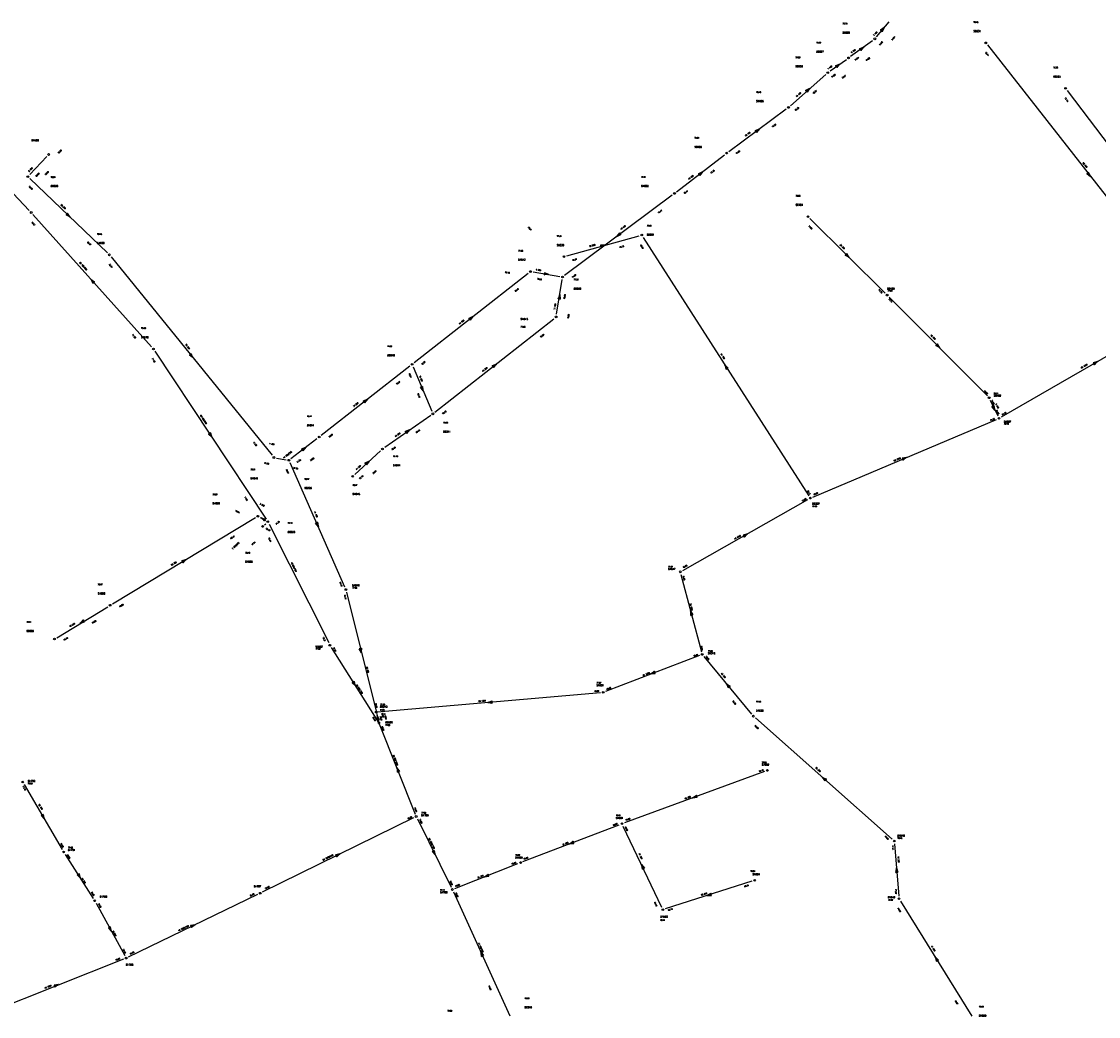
# Model space of a CAD drawing. Header units: metres. Extents: x 183111 to 185656, y 327391 to 329490.
# Tile 3 of 23: x 183644 to 183959, y 327565 to 327856. Entities that reach past the tile are written whole.
import ezdxf

# ---------------------------------------------------------------- set-up
doc = ezdxf.new("R2010")
doc.units = ezdxf.units.M
doc.header["$LTSCALE"] = 0.2
for name, color, linetype in [('B_RIO_L_PUTDEKSEL', 252, 'Continuous'), ('I90_PUTNUMMER', 252, 'Continuous'), ('I90_STRENG', 252, 'Continuous'), ('I90_TEKST', 252, 'Continuous')]:
    doc.layers.add(name, color=color, linetype=linetype)
doc.styles.get("Standard").update_dxf_attribs({"font": 'romans.shx'})

msp = doc.modelspace()

# ---------------------------------------------------------------- linework, layer by layer
at = {"layer": 'B_RIO_L_PUTDEKSEL', "lineweight": -3}
for centre in [(183893.6, 327851.2), (183926.1, 327850), (183885.9, 327845.6), (183879.8, 327841.3), (183949.5, 327836.7), (183868.3, 327831.1), (183850.2, 327817.7), (183651.5, 327817.3), (183645.4, 327810.8), (183834.9, 327805.9), (183646.4, 327800.3), (183874, 327799.1), (183825.3, 327793.7), (183669.3, 327787.9), (183802.5, 327787.4), (183792.7, 327783), (183802.1, 327781.4), (183897.2, 327776.1), (183800.2, 327769.7), (183682.2, 327760.3), (183758, 327755.8), (183927.1, 327746), (183764.1, 327741.3), (183930, 327740), (183730.8, 327734.5), (183749.3, 327731), (183717.5, 327728.5), (183721.9, 327727.7), (183740.6, 327723), (183874.7, 327716.6), (183712.8, 327711.3), (183714.2, 327708.3), (183715.7, 327709.7), (183836.6, 327695), (183738.6, 327689.8), (183669.5, 327685.2), (183653.2, 327675.3), (183733.9, 327673.5), (183843, 327670.8), (183814, 327659.7), (183747.5, 327653.9), (183748.3, 327650.7), (183858, 327652.7), (183862.1, 327636.8), (183643.9, 327633.4), (183759.2, 327623.3), (183819.5, 327621.2), (183899.3, 327616.1), (183655.9, 327612.9), (183789.8, 327609.8), (183858.4, 327604.6), (183713.5, 327600.8), (183769.8, 327601.9), (183665, 327598.6), (183900.7, 327599.2), (183831.5, 327596), (183674.2, 327581.8)]:
    msp.add_circle(centre, 0.25, dxfattribs=at)
at = {"layer": 'I90_STRENG', "lineweight": -3, "ltscale": 0.7}
for points in [[(183894.1, 327851.8), (183897.77, 327856.2)], [(183896.32, 327854.5), (183895.23, 327853.71)], [(183895.23, 327853.71), (183896.11, 327854.25)], [(183895.23, 327853.71), (183895.9, 327854)], [(183895.69, 327853.75), (183895.23, 327853.71)], [(183895.23, 327853.71), (183895.73, 327853.29)], [(183895.48, 327853.5), (183896.32, 327854.5)], [(183895.73, 327853.29), (183895.69, 327853.75)], [(183896.32, 327854.5), (183895.73, 327853.29)], [(183896.11, 327854.25), (183895.73, 327853.29)], [(183895.9, 327854), (183895.73, 327853.29)], [(183886.5, 327846.1), (183892.9, 327850.75)], [(183926.6, 327849.4), (183986.56, 327772.91)], [(183890.33, 327848.78), (183889.08, 327848.28)], [(183889.08, 327848.28), (183890.06, 327848.59)], [(183889.08, 327848.28), (183889.8, 327848.4)], [(183889.08, 327848.28), (183889.46, 327847.75)], [(183889.54, 327848.21), (183889.08, 327848.28)], [(183889.27, 327848.02), (183890.33, 327848.78)], [(183890.33, 327848.78), (183889.46, 327847.75)], [(183890.06, 327848.59), (183889.46, 327847.75)], [(183889.8, 327848.4), (183889.46, 327847.75)], [(183889.46, 327847.75), (183889.54, 327848.21)], [(183880.5, 327841.8), (183885.3, 327845.16)], [(183883.33, 327843.77), (183882.08, 327843.29)], [(183882.08, 327843.29), (183883.07, 327843.59)], [(183882.08, 327843.29), (183882.8, 327843.4)], [(183882.08, 327843.29), (183882.45, 327842.76)], [(183882.53, 327843.21), (183882.08, 327843.29)], [(183882.27, 327843.03), (183883.33, 327843.77)], [(183883.33, 327843.77), (183882.45, 327842.76)], [(183883.07, 327843.59), (183882.45, 327842.76)], [(183882.8, 327843.4), (183882.45, 327842.76)], [(183882.45, 327842.76), (183882.53, 327843.21)], [(183868.9, 327831.6), (183879.2, 327840.75)], [(183874.48, 327836.63), (183873.3, 327836.01)], [(183873.3, 327836.01), (183874.24, 327836.41)], [(183873.3, 327836.01), (183874, 327836.2)], [(183873.3, 327836.01), (183873.73, 327835.53)], [(183873.76, 327835.98), (183873.3, 327836.01)], [(183873.51, 327835.77), (183874.48, 327836.63)], [(183874.48, 327836.63), (183873.73, 327835.53)], [(183874.24, 327836.41), (183873.73, 327835.53)], [(183874, 327836.2), (183873.73, 327835.53)], [(183873.73, 327835.53), (183873.76, 327835.98)], [(183950, 327836.1), (183992.09, 327780.53)], [(183850.8, 327818.2), (183867.61, 327830.66)], [(183859.82, 327824.79), (183858.58, 327824.27)], [(183858.58, 327824.27), (183859.56, 327824.59)], [(183858.58, 327824.27), (183859.3, 327824.4)], [(183858.58, 327824.27), (183858.97, 327823.75)], [(183859.04, 327824.21), (183858.58, 327824.27)], [(183858.78, 327824.01), (183859.82, 327824.79)], [(183859.82, 327824.79), (183858.97, 327823.75)], [(183859.56, 327824.59), (183858.97, 327823.75)], [(183859.3, 327824.4), (183858.97, 327823.75)], [(183858.97, 327823.75), (183859.04, 327824.21)], [(183625.5, 327822.4), (183645.81, 327800.88)], [(183646, 327811.4), (183651, 327816.73)], [(183835.5, 327806.4), (183849.53, 327817.21)], [(183843.11, 327812.2), (183841.89, 327811.66)], [(183841.89, 327811.66), (183842.86, 327812)], [(183841.89, 327811.66), (183842.6, 327811.8)], [(183841.89, 327811.66), (183842.28, 327811.15)], [(183842.34, 327811.6), (183841.89, 327811.66)], [(183842.08, 327811.4), (183843.11, 327812.2)], [(183843.11, 327812.2), (183842.28, 327811.15)], [(183842.86, 327812), (183842.28, 327811.15)], [(183842.6, 327811.8), (183842.28, 327811.15)], [(183842.28, 327811.15), (183842.34, 327811.6)], [(183956.25, 327812.01), (183955.74, 327811.61)], [(183956.8, 327810.79), (183955.74, 327811.61)], [(183956.4, 327811.3), (183955.74, 327811.61)], [(183955.74, 327811.61), (183956.2, 327811.55)], [(183956.6, 327811.04), (183955.74, 327811.61)], [(183956, 327811.81), (183956.8, 327810.79)], [(183956.2, 327811.55), (183956.25, 327812.01)], [(183956.8, 327810.79), (183956.25, 327812.01)], [(183956.25, 327812.01), (183956.4, 327811.3)], [(183956.25, 327812.01), (183956.6, 327811.04)], [(183646, 327810.3), (183668.74, 327788.5)], [(183802.7, 327781.9), (183834.23, 327805.44)], [(183646.9, 327799.7), (183681.63, 327760.89)], [(183657.05, 327800.08), (183656.61, 327799.61)], [(183657.77, 327798.95), (183656.61, 327799.61)], [(183657.3, 327799.4), (183656.61, 327799.61)], [(183656.61, 327799.61), (183657.07, 327799.62)], [(183657.53, 327799.17), (183656.61, 327799.61)], [(183656.83, 327799.85), (183657.77, 327798.95)], [(183657.77, 327798.95), (183657.05, 327800.08)], [(183657.05, 327800.08), (183657.3, 327799.4)], [(183657.07, 327799.62), (183657.05, 327800.08)], [(183657.05, 327800.08), (183657.53, 327799.17)], [(183874.6, 327798.5), (183896.67, 327776.63)], [(183803.3, 327787.6), (183824.56, 327793.46)], [(183817.98, 327793.31), (183818.83, 327794.35)], [(183819.02, 327794.09), (183817.98, 327793.31)], [(183817.98, 327793.31), (183819.21, 327793.83)], [(183818.24, 327793.51), (183818.83, 327794.35)], [(183819.21, 327793.83), (183818.24, 327793.51)], [(183818.5, 327793.7), (183818.83, 327794.35)], [(183819.21, 327793.83), (183818.5, 327793.7)], [(183818.83, 327794.35), (183818.76, 327793.89)], [(183818.76, 327793.89), (183819.21, 327793.83)], [(183819.21, 327793.83), (183818.83, 327794.35)], [(183825.7, 327793), (183874.24, 327717.25)], [(183814.53, 327790.77), (183813.19, 327790.74)], [(183813.19, 327790.74), (183813.36, 327790.11)], [(183813.19, 327790.74), (183813.9, 327790.6)], [(183813.59, 327790.51), (183813.19, 327790.74)], [(183813.19, 327790.74), (183814.21, 327790.69)], [(183813.27, 327790.43), (183814.53, 327790.77)], [(183814.53, 327790.77), (183813.36, 327790.11)], [(183814.21, 327790.69), (183813.36, 327790.11)], [(183813.9, 327790.6), (183813.36, 327790.11)], [(183813.36, 327790.11), (183813.59, 327790.51)], [(183669.8, 327787.3), (183717, 327729.14)], [(183885.37, 327788.29), (183884.91, 327787.83)], [(183886.06, 327787.14), (183884.91, 327787.83)], [(183885.6, 327787.6), (183884.91, 327787.83)], [(183884.91, 327787.83), (183885.37, 327787.83)], [(183885.83, 327787.37), (183884.91, 327787.83)], [(183885.14, 327788.06), (183886.06, 327787.14)], [(183886.06, 327787.14), (183885.37, 327788.29)], [(183885.37, 327788.29), (183885.6, 327787.6)], [(183885.37, 327787.83), (183885.37, 327788.29)], [(183885.37, 327788.29), (183885.83, 327787.37)], [(183664.73, 327779.82), (183663.87, 327780.78)], [(183663.87, 327780.78), (183664.49, 327779.6)], [(183663.87, 327780.78), (183664.98, 327780.03)], [(183664.49, 327779.6), (183664.08, 327780.54)], [(183664.08, 327780.54), (183664.98, 327780.03)], [(183664.49, 327779.6), (183664.3, 327780.3)], [(183664.3, 327780.3), (183664.98, 327780.03)], [(183664.52, 327780.06), (183664.49, 327779.6)], [(183664.49, 327779.6), (183664.98, 327780.03)], [(183664.98, 327780.03), (183664.52, 327780.06)], [(183758.6, 327756.3), (183792.04, 327782.5)], [(183793.5, 327782.9), (183801.31, 327781.58)], [(183796.81, 327782.63), (183796.7, 327781.99)], [(183796.7, 327781.99), (183797.08, 327782.25)], [(183797.4, 327782.2), (183796.7, 327781.99)], [(183797.72, 327782.15), (183796.7, 327781.99)], [(183798.04, 327782.09), (183796.7, 327781.99)], [(183796.76, 327782.31), (183798.04, 327782.09)], [(183798.04, 327782.09), (183796.81, 327782.63)], [(183796.81, 327782.63), (183797.4, 327782.2)], [(183797.08, 327782.25), (183796.81, 327782.63)], [(183796.81, 327782.63), (183797.72, 327782.15)], [(183800.3, 327770.5), (183801.93, 327780.64)], [(183801.3, 327776.24), (183800.77, 327775.01)], [(183800.77, 327775.01), (183801.25, 327775.92)], [(183800.77, 327775.01), (183801.2, 327775.6)], [(183801.15, 327775.28), (183800.77, 327775.01)], [(183800.77, 327775.01), (183801.42, 327774.91)], [(183801.1, 327774.96), (183801.3, 327776.24)], [(183801.42, 327774.91), (183801.15, 327775.28)], [(183801.2, 327775.6), (183801.42, 327774.91)], [(183801.25, 327775.92), (183801.42, 327774.91)], [(183801.3, 327776.24), (183801.42, 327774.91)], [(183897.8, 327775.5), (183926.57, 327746.54)], [(183930.7, 327740.4), (183986.49, 327772.56)], [(183764.7, 327741.8), (183799.55, 327769.18)], [(183775.81, 327769.8), (183774.59, 327769.25)], [(183774.59, 327769.25), (183775.55, 327769.6)], [(183774.59, 327769.25), (183775.3, 327769.4)], [(183774.59, 327769.25), (183774.99, 327768.74)], [(183775.04, 327769.2), (183774.59, 327769.25)], [(183774.79, 327769), (183775.81, 327769.8)], [(183775.81, 327769.8), (183774.99, 327768.74)], [(183775.55, 327769.6), (183774.99, 327768.74)], [(183775.3, 327769.4), (183774.99, 327768.74)], [(183774.99, 327768.74), (183775.04, 327769.2)], [(183911.97, 327761.79), (183911.51, 327761.33)], [(183912.66, 327760.64), (183911.51, 327761.33)], [(183912.2, 327761.1), (183911.51, 327761.33)], [(183911.51, 327761.33), (183911.97, 327761.33)], [(183912.43, 327760.87), (183911.51, 327761.33)], [(183911.74, 327761.56), (183912.66, 327760.64)], [(183912.66, 327760.64), (183911.97, 327761.79)], [(183911.97, 327761.79), (183912.2, 327761.1)], [(183911.97, 327761.33), (183911.97, 327761.79)], [(183911.97, 327761.79), (183912.43, 327760.87)], [(183682.6, 327759.7), (183715.22, 327710.4)], [(183693.24, 327758.91), (183692.74, 327758.5)], [(183693.81, 327757.7), (183692.74, 327758.5)], [(183693.4, 327758.2), (183692.74, 327758.5)], [(183692.74, 327758.5), (183693.2, 327758.45)], [(183693.6, 327757.95), (183692.74, 327758.5)], [(183692.99, 327758.7), (183693.81, 327757.7)], [(183693.2, 327758.45), (183693.24, 327758.91)], [(183693.81, 327757.7), (183693.24, 327758.91)], [(183693.24, 327758.91), (183693.4, 327758.2)], [(183693.24, 327758.91), (183693.6, 327757.95)], [(183731.4, 327735), (183757.34, 327755.33)], [(183758.3, 327755.1), (183763.77, 327742.07)], [(183782.71, 327755.9), (183781.49, 327755.35)], [(183781.49, 327755.35), (183782.45, 327755.7)], [(183781.49, 327755.35), (183782.2, 327755.5)], [(183781.49, 327755.35), (183781.89, 327754.84)], [(183781.94, 327755.3), (183781.49, 327755.35)], [(183781.69, 327755.1), (183782.71, 327755.9)], [(183782.71, 327755.9), (183781.89, 327754.84)], [(183782.45, 327755.7), (183781.89, 327754.84)], [(183782.2, 327755.5), (183781.89, 327754.84)], [(183781.89, 327754.84), (183781.94, 327755.3)], [(183850.35, 327754.55), (183849.65, 327755.65)], [(183849.65, 327755.65), (183850.08, 327754.38)], [(183849.65, 327755.65), (183850.62, 327754.73)], [(183850.08, 327754.38), (183849.82, 327755.37)], [(183849.82, 327755.37), (183850.62, 327754.73)], [(183850.08, 327754.38), (183850, 327755.1)], [(183850, 327755.1), (183850.62, 327754.73)], [(183850.17, 327754.83), (183850.08, 327754.38)], [(183850.08, 327754.38), (183850.62, 327754.73)], [(183850.62, 327754.73), (183850.17, 327754.83)], [(183958.86, 327756.62), (183957.57, 327756.26)], [(183957.57, 327756.26), (183958.58, 327756.46)], [(183957.57, 327756.26), (183958.3, 327756.3)], [(183957.57, 327756.26), (183957.9, 327755.69)], [(183958.02, 327756.14), (183957.57, 327756.26)], [(183957.74, 327755.97), (183958.86, 327756.62)], [(183958.86, 327756.62), (183957.9, 327755.69)], [(183958.58, 327756.46), (183957.9, 327755.69)], [(183958.3, 327756.3), (183957.9, 327755.69)], [(183957.9, 327755.69), (183958.02, 327756.14)], [(183761.05, 327749.33), (183760.45, 327749.07)], [(183761.25, 327748), (183760.45, 327749.07)], [(183761, 327748.6), (183760.45, 327749.07)], [(183760.45, 327749.07), (183760.87, 327748.9)], [(183761.12, 327748.3), (183760.45, 327749.07)], [(183760.75, 327749.2), (183761.25, 327748)], [(183760.87, 327748.9), (183761.05, 327749.33)], [(183761.05, 327749.33), (183761, 327748.6)], [(183761.25, 327748), (183761.05, 327749.33)], [(183761.05, 327749.33), (183761.12, 327748.3)], [(183744.91, 327745.6), (183743.69, 327745.05)], [(183743.69, 327745.05), (183744.65, 327745.4)], [(183743.69, 327745.05), (183744.4, 327745.2)], [(183743.89, 327744.8), (183744.91, 327745.6)], [(183744.91, 327745.6), (183744.09, 327744.54)], [(183744.65, 327745.4), (183744.09, 327744.54)], [(183744.4, 327745.2), (183744.09, 327744.54)], [(183927.4, 327745.3), (183929.61, 327740.74)], [(183743.69, 327745.05), (183744.09, 327744.54)], [(183744.14, 327745), (183743.69, 327745.05)], [(183744.09, 327744.54), (183744.14, 327745)], [(183928.51, 327743.73), (183927.92, 327743.44)], [(183928.78, 327742.41), (183927.92, 327743.44)], [(183928.5, 327743), (183927.92, 327743.44)], [(183927.92, 327743.44), (183928.36, 327743.29)], [(183928.64, 327742.71), (183927.92, 327743.44)], [(183928.22, 327743.59), (183928.78, 327742.41)], [(183928.36, 327743.29), (183928.51, 327743.73)], [(183928.51, 327743.73), (183928.5, 327743)], [(183928.78, 327742.41), (183928.51, 327743.73)], [(183928.51, 327743.73), (183928.64, 327742.71)], [(183750, 327731.5), (183763.49, 327740.9)], [(183875.4, 327716.9), (183929.23, 327739.68)], [(183698.91, 327735.72), (183698.37, 327735.36)], [(183698.82, 327735.27), (183698.91, 327735.72)], [(183699.36, 327734.46), (183698.91, 327735.72)], [(183698.91, 327735.72), (183699, 327735)], [(183698.91, 327735.72), (183699.18, 327734.73)], [(183757.23, 327736.57), (183755.98, 327736.09)], [(183755.98, 327736.09), (183756.97, 327736.39)], [(183755.98, 327736.09), (183756.7, 327736.2)], [(183755.98, 327736.09), (183756.35, 327735.56)], [(183756.43, 327736.01), (183755.98, 327736.09)], [(183756.17, 327735.83), (183757.23, 327736.57)], [(183757.23, 327736.57), (183756.35, 327735.56)], [(183756.97, 327736.39), (183756.35, 327735.56)], [(183756.7, 327736.2), (183756.35, 327735.56)], [(183756.35, 327735.56), (183756.43, 327736.01)], [(183699.36, 327734.46), (183698.37, 327735.36)], [(183699, 327735), (183698.37, 327735.36)], [(183698.37, 327735.36), (183698.82, 327735.27)], [(183699.18, 327734.73), (183698.37, 327735.36)], [(183698.64, 327735.54), (183699.36, 327734.46)], [(183722.5, 327728.2), (183730.12, 327734.04)], [(183726.82, 327731.49), (183725.59, 327730.96)], [(183725.59, 327730.96), (183726.56, 327731.3)], [(183725.59, 327730.96), (183726.3, 327731.1)], [(183725.59, 327730.96), (183725.98, 327730.45)], [(183726.04, 327730.9), (183725.59, 327730.96)], [(183725.78, 327730.7), (183726.82, 327731.49)], [(183726.82, 327731.49), (183725.98, 327730.45)], [(183726.56, 327731.3), (183725.98, 327730.45)], [(183726.3, 327731.1), (183725.98, 327730.45)], [(183725.98, 327730.45), (183726.04, 327730.9)], [(183741.2, 327723.5), (183748.72, 327730.42)], [(183718.3, 327728.3), (183721.13, 327727.78)], [(183722.2, 327727), (183738.24, 327690.59)], [(183745.38, 327727.44), (183744.2, 327726.8)], [(183744.2, 327726.8), (183745.14, 327727.22)], [(183744.2, 327726.8), (183744.9, 327727)], [(183744.2, 327726.8), (183744.64, 327726.32)], [(183744.66, 327726.78), (183744.2, 327726.8)], [(183744.42, 327726.56), (183745.38, 327727.44)], [(183745.38, 327727.44), (183744.64, 327726.32)], [(183745.14, 327727.22), (183744.64, 327726.32)], [(183744.9, 327727), (183744.64, 327726.32)], [(183744.64, 327726.32), (183744.66, 327726.78)], [(183902.9, 327728.55), (183901.57, 327728.34)], [(183901.57, 327728.34), (183902.6, 327728.43)], [(183901.57, 327728.34), (183901.83, 327727.75)], [(183901.57, 327728.34), (183902.3, 327728.3)], [(183902, 327728.17), (183901.57, 327728.34)], [(183901.7, 327728.05), (183902.9, 327728.55)], [(183902.9, 327728.55), (183901.83, 327727.75)], [(183902.6, 327728.43), (183901.83, 327727.75)], [(183902.3, 327728.3), (183901.83, 327727.75)], [(183901.83, 327727.75), (183902, 327728.17)], [(183837.3, 327695.4), (183874.01, 327716.21)], [(183670.2, 327685.6), (183712.13, 327710.9)], [(183713.5, 327710.9), (183715.01, 327710.05)], [(183714.87, 327710.18), (183713.73, 327710.82)], [(183713.73, 327710.82), (183714.71, 327709.9)], [(183713.73, 327710.82), (183715.02, 327710.47)], [(183714.71, 327709.9), (183714.02, 327710.66)], [(183714.02, 327710.66), (183715.02, 327710.47)], [(183714.71, 327709.9), (183714.3, 327710.5)], [(183714.3, 327710.5), (183715.02, 327710.47)], [(183715.02, 327710.47), (183714.58, 327710.34)], [(183714.71, 327709.9), (183715.02, 327710.47)], [(183714.58, 327710.34), (183714.71, 327709.9)], [(183714.8, 327708.8), (183715.12, 327709.09)], [(183716.1, 327709), (183733.58, 327674.24)], [(183730.33, 327709.53), (183729.74, 327709.26)], [(183730.56, 327708.21), (183729.74, 327709.26)], [(183730.3, 327708.8), (183729.74, 327709.26)], [(183729.74, 327709.26), (183730.17, 327709.1)], [(183730.43, 327708.5), (183729.74, 327709.26)], [(183730.04, 327709.39), (183730.56, 327708.21)], [(183730.17, 327709.1), (183730.33, 327709.53)], [(183730.33, 327709.53), (183730.3, 327708.8)], [(183730.56, 327708.21), (183730.33, 327709.53)], [(183730.33, 327709.53), (183730.43, 327708.5)], [(183856.27, 327706.12), (183854.97, 327705.76)], [(183854.97, 327705.76), (183855.98, 327705.96)], [(183854.97, 327705.76), (183855.7, 327705.8)], [(183854.97, 327705.76), (183855.29, 327705.2)], [(183855.42, 327705.64), (183854.97, 327705.76)], [(183855.13, 327705.48), (183856.27, 327706.12)], [(183856.27, 327706.12), (183855.29, 327705.2)], [(183855.98, 327705.96), (183855.29, 327705.2)], [(183855.7, 327705.8), (183855.29, 327705.2)], [(183855.29, 327705.2), (183855.42, 327705.64)], [(183691.76, 327698.64), (183690.48, 327698.24)], [(183690.48, 327698.24), (183691.48, 327698.47)], [(183690.48, 327698.24), (183691.2, 327698.3)], [(183690.48, 327698.24), (183690.81, 327697.68)], [(183690.92, 327698.13), (183690.48, 327698.24)], [(183690.64, 327697.96), (183691.76, 327698.64)], [(183691.76, 327698.64), (183690.81, 327697.68)], [(183691.48, 327698.47), (183690.81, 327697.68)], [(183691.2, 327698.3), (183690.81, 327697.68)], [(183690.81, 327697.68), (183690.92, 327698.13)], [(183836.8, 327694.2), (183842.79, 327671.56)], [(183738.8, 327689), (183747.44, 327654.14)], [(183653.9, 327675.7), (183668.83, 327684.75)], [(183839.97, 327682.27), (183839.63, 327683.53)], [(183839.63, 327683.53), (183839.65, 327682.19)], [(183839.63, 327683.53), (183840.28, 327682.35)], [(183839.65, 327682.19), (183839.72, 327683.21)], [(183839.65, 327682.19), (183839.8, 327682.9)], [(183839.88, 327682.59), (183839.65, 327682.19)], [(183839.65, 327682.19), (183840.28, 327682.35)], [(183839.72, 327683.21), (183840.28, 327682.35)], [(183839.8, 327682.9), (183840.28, 327682.35)], [(183840.28, 327682.35), (183839.88, 327682.59)], [(183660.74, 327679.96), (183661.69, 327680.91)], [(183661.86, 327680.64), (183660.74, 327679.96)], [(183660.74, 327679.96), (183662.02, 327680.36)], [(183661.02, 327680.13), (183661.69, 327680.91)], [(183662.02, 327680.36), (183661.02, 327680.13)], [(183661.3, 327680.3), (183661.69, 327680.91)], [(183662.02, 327680.36), (183661.3, 327680.3)], [(183661.69, 327680.91), (183661.58, 327680.47)], [(183661.58, 327680.47), (183662.02, 327680.36)], [(183662.02, 327680.36), (183661.69, 327680.91)], [(183734.3, 327672.8), (183748.13, 327650.88)], [(183743.16, 327672.61), (183742.53, 327672.45)], [(183742.92, 327672.22), (183743.16, 327672.61)], [(183743.16, 327672.61), (183743, 327671.9)], [(183743.16, 327672.61), (183743.08, 327671.58)], [(183743.16, 327671.27), (183743.16, 327672.61)], [(183743.16, 327671.27), (183742.53, 327672.45)], [(183743, 327671.9), (183742.53, 327672.45)], [(183742.53, 327672.45), (183742.92, 327672.22)], [(183743.08, 327671.58), (183742.53, 327672.45)], [(183742.84, 327672.53), (183743.16, 327671.27)], [(183814.8, 327660), (183842.3, 327670.55)], [(183843.5, 327670.2), (183857.48, 327653.3)], [(183827.89, 327665.07), (183828.99, 327665.84)], [(183829.11, 327665.53), (183827.89, 327665.07)], [(183827.89, 327665.07), (183829.22, 327665.23)], [(183828.2, 327665.18), (183828.99, 327665.84)], [(183829.22, 327665.23), (183828.2, 327665.18)], [(183828.5, 327665.3), (183828.99, 327665.84)], [(183829.22, 327665.23), (183828.5, 327665.3)], [(183828.99, 327665.84), (183828.8, 327665.42)], [(183828.8, 327665.42), (183829.22, 327665.23)], [(183829.22, 327665.23), (183828.99, 327665.84)], [(183741.03, 327662.82), (183740.48, 327662.48)], [(183741.45, 327661.55), (183740.48, 327662.48)], [(183741.1, 327662.1), (183740.48, 327662.48)], [(183740.48, 327662.48), (183740.93, 327662.37)], [(183741.27, 327661.83), (183740.48, 327662.48)], [(183740.75, 327662.65), (183741.45, 327661.55)], [(183740.93, 327662.37), (183741.03, 327662.82)], [(183741.45, 327661.55), (183741.03, 327662.82)], [(183741.03, 327662.82), (183741.1, 327662.1)], [(183741.03, 327662.82), (183741.27, 327661.83)], [(183850.91, 327661.3), (183850.08, 327662.3)], [(183850.08, 327662.3), (183850.66, 327661.09)], [(183850.08, 327662.3), (183851.16, 327661.51)], [(183850.66, 327661.09), (183850.29, 327662.05)], [(183850.29, 327662.05), (183851.16, 327661.51)], [(183850.66, 327661.09), (183850.5, 327661.8)], [(183850.5, 327661.8), (183851.16, 327661.51)], [(183850.71, 327661.55), (183850.66, 327661.09)], [(183850.66, 327661.09), (183851.16, 327661.51)], [(183851.16, 327661.51), (183850.71, 327661.55)], [(183747.74, 327653.95), (183813.2, 327659.64)], [(183780.15, 327656.74), (183781.42, 327657.18)], [(183781.45, 327656.86), (183780.15, 327656.74)], [(183780.48, 327656.77), (183781.42, 327657.18)], [(183781.48, 327656.53), (183780.48, 327656.77)], [(183780.8, 327656.8), (183781.42, 327657.18)], [(183781.48, 327656.53), (183780.8, 327656.8)], [(183781.42, 327657.18), (183781.12, 327656.83)], [(183781.12, 327656.83), (183781.48, 327656.53)], [(183781.48, 327656.53), (183781.42, 327657.18)], [(183747.56, 327653.66), (183748.23, 327650.94)], [(183780.15, 327656.74), (183781.48, 327656.53)], [(183748.06, 327651.67), (183747.74, 327652.93)], [(183747.74, 327652.93), (183747.74, 327651.59)], [(183747.74, 327652.93), (183748.37, 327651.75)], [(183747.74, 327651.59), (183747.82, 327652.61)], [(183747.74, 327651.59), (183747.9, 327652.3)], [(183747.98, 327651.98), (183747.74, 327651.59)], [(183747.74, 327651.59), (183748.37, 327651.75)], [(183747.82, 327652.61), (183748.37, 327651.75)], [(183747.9, 327652.3), (183748.37, 327651.75)], [(183748.37, 327651.75), (183747.98, 327651.98)], [(183748.38, 327650.46), (183758.91, 327624.01)], [(183858.6, 327652.2), (183898.7, 327616.67)], [(183754.04, 327636.4), (183753.56, 327637.6)], [(183753.56, 327637.6), (183754.34, 327636.52)], [(183753.56, 327637.6), (183753.74, 327636.28)], [(183753.68, 327637.3), (183754.34, 327636.52)], [(183753.74, 327636.28), (183753.68, 327637.3)], [(183753.74, 327636.28), (183753.8, 327637)], [(183753.92, 327636.7), (183753.74, 327636.28)], [(183753.74, 327636.28), (183754.34, 327636.52)], [(183753.8, 327637), (183754.34, 327636.52)], [(183754.34, 327636.52), (183753.92, 327636.7)], [(183820.3, 327621.5), (183861.39, 327636.57)], [(183879.19, 327633.97), (183878.21, 327634.83)], [(183878.21, 327634.83), (183878.97, 327633.72)], [(183878.21, 327634.83), (183879.4, 327634.21)], [(183644.3, 327632.7), (183655.49, 327613.58)], [(183878.97, 327633.72), (183878.46, 327634.61)], [(183878.46, 327634.61), (183879.4, 327634.21)], [(183878.97, 327633.72), (183878.7, 327634.4)], [(183878.7, 327634.4), (183879.4, 327634.21)], [(183879.4, 327634.21), (183878.94, 327634.18)], [(183878.94, 327634.18), (183878.97, 327633.72)], [(183878.97, 327633.72), (183879.4, 327634.21)], [(183840.19, 327628.78), (183841.3, 327629.53)], [(183841.41, 327629.22), (183840.19, 327628.78)], [(183840.19, 327628.78), (183841.52, 327628.92)], [(183840.49, 327628.89), (183841.3, 327629.53)], [(183841.52, 327628.92), (183840.49, 327628.89)], [(183840.8, 327629), (183841.3, 327629.53)], [(183841.52, 327628.92), (183840.8, 327629)], [(183841.3, 327629.53), (183841.11, 327629.11)], [(183841.11, 327629.11), (183841.52, 327628.92)], [(183841.52, 327628.92), (183841.3, 327629.53)], [(183649.85, 327623.92), (183649.29, 327623.6)], [(183650.23, 327622.64), (183649.29, 327623.6)], [(183649.9, 327623.2), (183649.29, 327623.6)], [(183649.29, 327623.6), (183649.73, 327623.48)], [(183650.06, 327622.92), (183649.29, 327623.6)], [(183649.57, 327623.76), (183650.23, 327622.64)], [(183649.73, 327623.48), (183649.85, 327623.92)], [(183650.23, 327622.64), (183649.85, 327623.92)], [(183649.85, 327623.92), (183649.9, 327623.2)], [(183649.85, 327623.92), (183650.06, 327622.92)], [(183714.2, 327601.2), (183758.47, 327622.99)], [(183759.6, 327622.6), (183769.48, 327602.63)], [(183790.5, 327610.1), (183818.71, 327620.9)], [(183819.8, 327620.5), (183831.11, 327596.76)], [(183804.09, 327615.27), (183805.19, 327616.03)], [(183804.4, 327615.38), (183805.19, 327616.03)], [(183804.7, 327615.5), (183805.19, 327616.03)], [(183805.19, 327616.03), (183805, 327615.62)], [(183805.42, 327615.43), (183805.19, 327616.03)], [(183764.5, 327613.33), (183763.92, 327613.04)], [(183764.79, 327612.02), (183763.92, 327613.04)], [(183764.5, 327612.6), (183763.92, 327613.04)], [(183763.92, 327613.04), (183764.36, 327612.89)], [(183764.64, 327612.31), (183763.92, 327613.04)], [(183764.21, 327613.18), (183764.79, 327612.02)], [(183764.36, 327612.89), (183764.5, 327613.33)], [(183764.79, 327612.02), (183764.5, 327613.33)], [(183764.5, 327613.33), (183764.5, 327612.6)], [(183764.5, 327613.33), (183764.64, 327612.31)], [(183805.31, 327615.73), (183804.09, 327615.27)], [(183804.09, 327615.27), (183805.42, 327615.43)], [(183805.42, 327615.43), (183804.4, 327615.38)], [(183805.42, 327615.43), (183804.7, 327615.5)], [(183805, 327615.62), (183805.42, 327615.43)], [(183899.4, 327615.3), (183900.67, 327599.99)], [(183656.3, 327612.2), (183664.54, 327599.23)], [(183736.88, 327612.39), (183735.57, 327612.1)], [(183735.57, 327612.1), (183736.59, 327612.24)], [(183735.57, 327612.1), (183735.86, 327611.52)], [(183735.57, 327612.1), (183736.3, 327612.1)], [(183736.01, 327611.96), (183735.57, 327612.1)], [(183735.72, 327611.81), (183736.88, 327612.39)], [(183736.88, 327612.39), (183735.86, 327611.52)], [(183736.59, 327612.24), (183735.86, 327611.52)], [(183736.3, 327612.1), (183735.86, 327611.52)], [(183735.86, 327611.52), (183736.01, 327611.96)], [(183770.5, 327602.2), (183789.02, 327609.52)], [(183660.42, 327606.52), (183659.88, 327606.17)], [(183660.15, 327606.35), (183660.85, 327605.25)], [(183660.33, 327606.07), (183660.42, 327606.52)], [(183660.85, 327605.25), (183660.42, 327606.52)], [(183660.42, 327606.52), (183660.5, 327605.8)], [(183660.42, 327606.52), (183660.67, 327605.53)], [(183779.2, 327605.66), (183780.28, 327606.44)], [(183779.5, 327605.78), (183780.28, 327606.44)], [(183779.8, 327605.9), (183780.28, 327606.44)], [(183780.28, 327606.44), (183780.1, 327606.02)], [(183780.52, 327605.84), (183780.28, 327606.44)], [(183825.78, 327608.01), (183825.22, 327609.19)], [(183825.22, 327609.19), (183825.49, 327607.87)], [(183825.22, 327609.19), (183826.07, 327608.15)], [(183825.49, 327607.87), (183825.36, 327608.89)], [(183825.36, 327608.89), (183826.07, 327608.15)], [(183825.49, 327607.87), (183825.5, 327608.6)], [(183825.64, 327608.31), (183825.49, 327607.87)], [(183825.49, 327607.87), (183826.07, 327608.15)], [(183825.5, 327608.6), (183826.07, 327608.15)], [(183826.07, 327608.15), (183825.64, 327608.31)], [(183899.95, 327608.25), (183899.73, 327606.92)], [(183899.73, 327606.92), (183899.97, 327607.92)], [(183899.73, 327606.92), (183900, 327607.6)], [(183900.03, 327607.28), (183899.73, 327606.92)], [(183899.73, 327606.92), (183900.38, 327606.98)], [(183900.05, 327606.95), (183899.95, 327608.25)], [(183899.95, 327608.25), (183900.38, 327606.98)], [(183899.97, 327607.92), (183900.38, 327606.98)], [(183900, 327607.6), (183900.38, 327606.98)], [(183900.38, 327606.98), (183900.03, 327607.28)], [(183660.85, 327605.25), (183659.88, 327606.17)], [(183660.5, 327605.8), (183659.88, 327606.17)], [(183659.88, 327606.17), (183660.33, 327606.07)], [(183660.67, 327605.53), (183659.88, 327606.17)], [(183780.4, 327606.14), (183779.2, 327605.66)], [(183779.2, 327605.66), (183780.52, 327605.84)], [(183780.52, 327605.84), (183779.5, 327605.78)], [(183780.52, 327605.84), (183779.8, 327605.9)], [(183780.1, 327606.02), (183780.52, 327605.84)], [(183832.3, 327596.3), (183857.69, 327604.41)], [(183674.9, 327582.2), (183712.76, 327600.5)], [(183770.1, 327601.2), (183786.64, 327564.84)], [(183844.38, 327600.1), (183845.52, 327600.81)], [(183845.62, 327600.5), (183844.38, 327600.1)], [(183844.38, 327600.1), (183845.72, 327600.19)], [(183844.69, 327600.2), (183845.52, 327600.81)], [(183845.72, 327600.19), (183844.69, 327600.2)], [(183845, 327600.3), (183845.52, 327600.81)], [(183845.72, 327600.19), (183845, 327600.3)], [(183845.52, 327600.81), (183845.31, 327600.4)], [(183845.31, 327600.4), (183845.72, 327600.19)], [(183845.72, 327600.19), (183845.52, 327600.81)], [(183665.4, 327597.9), (183673.83, 327582.52)], [(183901.1, 327598.5), (183922.05, 327564.77)], [(183669.57, 327590.93), (183669, 327590.61)], [(183669.91, 327589.63), (183669, 327590.61)], [(183669.6, 327590.2), (183669, 327590.61)], [(183669, 327590.61), (183669.44, 327590.48)], [(183669.76, 327589.91), (183669, 327590.61)], [(183669.29, 327590.77), (183669.91, 327589.63)], [(183669.44, 327590.48), (183669.57, 327590.93)], [(183669.91, 327589.63), (183669.57, 327590.93)], [(183669.57, 327590.93), (183669.6, 327590.2)], [(183669.57, 327590.93), (183669.76, 327589.91)], [(183694.39, 327591.58), (183693.07, 327591.31)], [(183693.07, 327591.31), (183694.09, 327591.44)], [(183693.07, 327591.31), (183693.36, 327590.72)], [(183693.07, 327591.31), (183693.8, 327591.3)], [(183693.51, 327591.16), (183693.07, 327591.31)], [(183693.21, 327591.02), (183694.39, 327591.58)], [(183694.39, 327591.58), (183693.36, 327590.72)], [(183694.09, 327591.44), (183693.36, 327590.72)], [(183693.8, 327591.3), (183693.36, 327590.72)], [(183693.36, 327590.72), (183693.51, 327591.16)], [(183634.2, 327566), (183673.51, 327581.54)], [(183778.67, 327582.41), (183778.13, 327583.59)], [(183778.13, 327583.59), (183778.37, 327582.27)], [(183778.13, 327583.59), (183778.96, 327582.54)], [(183778.37, 327582.27), (183778.27, 327583.29)], [(183778.27, 327583.29), (183778.96, 327582.54)], [(183778.37, 327582.27), (183778.4, 327583)], [(183778.53, 327582.7), (183778.37, 327582.27)], [(183778.37, 327582.27), (183778.96, 327582.54)], [(183778.4, 327583), (183778.96, 327582.54)], [(183778.96, 327582.54), (183778.53, 327582.7)], [(183911.94, 327581.05), (183911.26, 327582.15)], [(183911.26, 327582.15), (183911.67, 327580.88)], [(183911.26, 327582.15), (183912.22, 327581.22)], [(183911.67, 327580.88), (183911.43, 327581.88)], [(183911.43, 327581.88), (183912.22, 327581.22)], [(183911.67, 327580.88), (183911.6, 327581.6)], [(183911.6, 327581.6), (183912.22, 327581.22)], [(183911.77, 327581.32), (183911.67, 327580.88)], [(183911.67, 327580.88), (183912.22, 327581.22)], [(183912.22, 327581.22), (183911.77, 327581.32)], [(183654.4, 327574.04), (183653.08, 327573.86)], [(183653.08, 327573.86), (183654.1, 327573.92)], [(183653.08, 327573.86), (183653.32, 327573.26)], [(183653.08, 327573.86), (183653.8, 327573.8)], [(183653.5, 327573.68), (183653.08, 327573.86)], [(183653.2, 327573.56), (183654.4, 327574.04)], [(183654.4, 327574.04), (183653.32, 327573.26)], [(183654.1, 327573.92), (183653.32, 327573.26)], [(183653.8, 327573.8), (183653.32, 327573.26)], [(183653.32, 327573.26), (183653.5, 327573.68)]]:
    msp.add_lwpolyline(points, dxfattribs=at)

# ---------------------------------------------------------------- texts
at = {"layer": 'I90_PUTNUMMER', "lineweight": -3}
for s, p in [('50629', (183884.15, 327852.78)), ('50334', (183922.5, 327853.2)), ('50627', (183876.45, 327847.18)), ('50626', (183870.35, 327842.88)), ('50333', (183945.9, 327839.9)), ('51606', (183858.85, 327832.68)), ('51638', (183646.44, 327821.23)), ('50625', (183840.75, 327819.28)), ('50228', (183652.09, 327807.79)), ('51622', (183825.15, 327807.82)), ('56184', (183870.4, 327802.3)), ('50691', (183826.8, 327793.54)), ('51639', (183665.7, 327791.1)), ('50339', (183800.41, 327790.48)), ('51642', (183789.1, 327786.2)), ('50338', (183805.35, 327777.76)), ('56183', (183897.24, 327777.74)), ('51643', (183789.8, 327768.8)), ('51670', (183678.6, 327763.5)), ('50340', (183750.74, 327758.2)), ('56182', (183928.46, 327746.39)), ('51607', (183931.41, 327738.78)), ('51641', (183727.2, 327737.7)), ('50341', (183767.13, 327735.82)), ('51644', (183752.45, 327725.97)), ('51640', (183710.66, 327722.11)), ('50225', (183726.47, 327719.3)), ('51645', (183740.57, 327717.53)), ('51669', (183699.55, 327714.8)), ('50337', (183875.26, 327714.72)), ('50223', (183721.55, 327706.42)), ('51668', (183709.11, 327697.7)), ('51647', (183833.05, 327695.56)), ('51688', (183665.9, 327688.4)), ('51646', (183740.45, 327690.79)), ('50683', (183645.03, 327677.4)), ('51667', (183729.7, 327672.77)), ('50342', (183844.7, 327670.9)), ('51651', (183812.05, 327661.51)), ('50343', (183748.6, 327655.23)), ('51839', (183858.82, 327654.08)), ('50222', (183750.16, 327650.6)), ('51902', (183860.48, 327638.21)), ('51792', (183645.43, 327633.43)), ('51788', (183760.69, 327623.4)), ('51901', (183817.74, 327622.63)), ('51648', (183900.2, 327617.45)), ('51791', (183657.17, 327613.21)), ('51900', (183788.23, 327611.02)), ('51904', (183857.78, 327606.12)), ('51790', (183666.47, 327599.56)), ('51787', (183711.64, 327602.57)), ('51789', (183766.23, 327600.82)), ('51649', (183897.39, 327599.39)), ('51903', (183830.77, 327593.65)), ('51786', (183674.15, 327579.59)), ('50346', (183790.97, 327567.13)), ('51650', (183924.1, 327564.7))]:
    msp.add_text(s, height=0.5, dxfattribs=at).set_placement(p)
at = {"layer": 'I90_TEKST', "lineweight": -3}
for s, p in [('76.19', (183884.15, 327855.48)), ('76.18', (183922.5, 327855.9)), ('76.22', (183876.45, 327849.88)), ('76.29', (183870.35, 327845.58)), ('76.25', (183945.9, 327842.6)), ('76.43', (183858.85, 327835.38)), ('76.64', (183840.75, 327821.98)), ('79.84', (183652.09, 327810.49)), ('76.84', (183825.15, 327810.52)), ('76.93', (183870.4, 327805)), ('77.01', (183826.8, 327796.24)), ('79.46', (183665.7, 327793.8)), ('77.31', (183800.41, 327793.18)), ('77.55', (183789.1, 327788.9)), ('77.39', (183805.35, 327780.46)), ('77.04', (183897.39, 327777.14)), ('79.00', (183678.6, 327766.2)), ('77.63', (183789.8, 327766.6)), ('77.92', (183750.74, 327760.9)), ('76.74', (183928.41, 327747.1)), ('78.17', (183727.2, 327740.4)), ('78.06', (183767.13, 327738.52)), ('76.70', (183931.41, 327738.18)), ('78.10', (183752.45, 327728.67)), ('78.31', (183710.66, 327724.81)), ('78.17', (183726.47, 327722)), ('78.17', (183740.57, 327720.23)), ('78.29', (183699.55, 327717.5)), ('76.96', (183875.25, 327714.02)), ('78.18', (183721.55, 327709.12)), ('78.16', (183709.11, 327700.4)), ('77.21', (183833.05, 327696.32)), ('78.67', (183665.9, 327691.1)), ('77.53', (183740.5, 327690.12)), ('78.84', (183645.03, 327680.1)), ('77.62', (183729.76, 327672.19)), ('77.23', (183844.71, 327671.61)), ('77.27', (183812.05, 327662.26)), ('77.58', (183858.82, 327656.78)), ('77.35', (183748.65, 327655.97)), ('77.29', (183750.18, 327649.89)), ('77.98', (183860.47, 327638.94)), ('79.05', (183645.38, 327632.79)), ('77.58', (183760.73, 327624.16)), ('78.01', (183817.75, 327623.45)), ('78.42', (183900.24, 327616.74)), ('79.02', (183657.21, 327614)), ('78.02', (183788.25, 327611.82)), ('78.24', (183857.16, 327607.1)), ('77.44', (183766.21, 327601.56)), ('78.82', (183897.53, 327598.66)), ('78.11', (183830.71, 327592.75)), ('78.80', (183790.97, 327569.83)), ('79.03', (183768.36, 327566.15)), ('79.98', (183924.1, 327567.4))]:
    msp.add_text(s, height=0.36, dxfattribs=at).set_placement(p)
for s, rotation, oblique, p in [('7 400', 50.068, -0.0192, (183893.4, 327852)), ('74.92', 50.068, -0.0192, (183895.1, 327849.17)), ('74.94', 50.068, -0.0192, (183898.69, 327850.66)), ('9 400', 36.0183, 0.0039, (183886.8, 327847)), ('75.41', 308.0914, 359.9961, (183925.9, 327847.2)), ('7 400', 35.0426, 0.0325, (183879.9, 327842.2)), ('74.94', 36.0183, 0.0039, (183887.86, 327844.78)), ('74.99', 36.0183, 0.0039, (183891.09, 327844.67)), ('74.99', 35.0426, 0.0325, (183881, 327839.8)), ('75.07', 35.0426, 0.0325, (183884.06, 327839.54)), ('15 400', 41.6387, 0.0381, (183870.7, 327834.1)), ('75.07', 41.6387, 0.0381, (183875.6, 327835)), ('75.15', 307.1661, 0.0141, (183949.2, 327833.8)), ('75.23', 41.6387, 0.0381, (183870.39, 327830.03)), ('75.23', 36.5491, 0.032, (183863.6, 327825.2)), ('22 400', 36.5491, 0.032, (183855.7, 327822.6)), ('78.80', 46.0036, 0.0061, (183654.4, 327817.5)), ('75.35', 36.5491, 0.032, (183853, 327817.4)), ('98 300', 308.0914, 359.9961, (183954.5, 327814.8)), ('8 300', 46.8335, -0.006, (183645.8, 327812.2)), ('78.80', 46.8335, -0.006, (183647.9, 327810.7)), ('78.80', 46.8335, -0.006, (183650.61, 327811.18)), ('75.35', 37.61, 0.0172, (183845.6, 327811.7)), ('19 400', 37.61, 0.0172, (183839.1, 327809.9)), ('79.09', 316.178, 359.9618, (183645.6, 327807.9)), ('75.47', 37.61, 0.0172, (183837.8, 327805.7)), ('33 300', 316.178, 359.9618, (183655, 327802.5)), ('75.47', 36.7712, 0.06, (183830.2, 327800)), ('72.67', 311.8129, 359.9633, (183646.4, 327797.4)), ('76.27', 310.4139, 359.9704, (183791.89, 327795.99)), ('40 400', 36.7712, 0.06, (183819.2, 327795.22)), ('74.96', 315.2182, 359.9688, (183874.1, 327796.3)), ('78.37', 316.178, 359.9618, (183662.7, 327791.6)), ('23 500', 15.4283, 0.034, (183810, 327790.2)), ('76.13', 15.4283, 0.034, (183818.8, 327789.9)), ('75.03', 302.6463, 359.9958, (183824.8, 327790.8)), ('32 300', 314.7818, 359.9689, (183883.3, 327790.8)), ('76.27', 15.4283, 0.034, (183805, 327786.1)), ('53 400/600', 311.8129, 359.9633, (183660.5, 327785.6)), ('78.37', 309.0549, 359.9889, (183669.1, 327785.1)), ('9 300', 350.3854, 359.9926, (183794.3, 327783.4)), ('76.18', 350.3854, 359.9926, (183785.19, 327782.63)), ('75.69', 350.3854, 359.9926, (183794.6, 327780.7)), ('74.90', 36.7712, 0.06, (183805, 327781.1)), ('76.18', 38.0914, 0.0308, (183788.2, 327777)), ('74.75', 314.7818, 359.9689, (183894.62, 327777.59)), ('75.69', 80.8318, -0.0031, (183802.78, 327774.94)), ('74.75', 314.7818, 359.9689, (183897.54, 327774.92)), ('11 300', 80.8318, -0.0031, (183799.9, 327771.8)), ('75.81', 80.8318, -0.0031, (183803.89, 327769.2)), ('44 250', 38.0914, 0.0308, (183771.9, 327767.5)), ('77.50', 311.8129, 359.9633, (183675.9, 327764.4)), ('75.81', 38.178, 0.0208, (183795.7, 327763.6)), ('42 300', 314.7818, 359.9689, (183909.9, 327764.3)), ('76 300', 309.0549, 359.9889, (183691.5, 327761.6)), ('91 700', 302.6463, 359.9958, (183848.4, 327758.8)), ('77.50', 303.4846, 360.0024, (183681.7, 327757.5)), ('76.57', 38.0914, 0.0308, (183760.9, 327755.6)), ('45 300', 38.178, 0.0208, (183778.7, 327753.6)), ('65 1250', 29.9899, 0.0317, (183954.1, 327754.6)), ('76.57', 292.8097, 359.9932, (183757, 327753.1)), ('15 300', 292.8097, 359.9932, (183760.1, 327752.4)), ('76.57', 38.0914, 0.0308, (183753.5, 327749.8)), ('76.48', 292.8097, 359.9932, (183759.5, 327747.3)), ('74.66', 314.7818, 359.9689, (183925.52, 327748)), ('74.65', 295.8479, 359.9923, (183927.76, 327745.24)), ('34 250', 38.0914, 0.0308, (183740.9, 327743.3)), ('76.48', 38.178, 0.0208, (183767, 327741.1)), ('6 300', 295.8479, 359.9923, (183928.99, 327744.18)), ('74.66', 295.8479, 359.9923, (183929.13, 327742.36)), ('60 400/600', 303.4846, 360.0024, (183695.9, 327740.8)), ('74.38', 22.9474, 0.0325, (183927.5, 327739.19)), ('74.38', 29.9899, 0.0317, (183930.93, 327740.81)), ('76.48', 34.8707, 0.0195, (183759.2, 327735.6)), ('77.28', 309.0549, 359.9889, (183711.4, 327732.9)), ('4 300', 349.5737, 359.9929, (183716.18, 327732.41)), ('76.89', 38.0914, 0.0308, (183733.7, 327734.3)), ('18 300', 34.8707, 0.0195, (183753.1, 327734.5)), ('11 250/375', 37.4745, 0.0404, (183720.41, 327728.22)), ('76.55', 34.8707, 0.0195, (183752.1, 327730.6)), ('77.28', 349.5737, 359.9929, (183714.66, 327726.71)), ('77.36', 37.4745, 0.0404, (183724.35, 327726.88)), ('76.89', 37.4745, 0.0404, (183728.27, 327727.4)), ('60 1250', 22.9474, 0.0325, (183899.25, 327727.36)), ('76.82', 293.7495, 359.9661, (183721, 327725)), ('77.28', 349.5737, 359.9929, (183723.15, 327725.29)), ('11 300', 42.5559, -0.0114, (183741.7, 327724.8)), ('76.75', 42.5559, -0.0114, (183742.7, 327722.09)), ('76.55', 42.5559, -0.0114, (183746.57, 327723.57)), ('77.21', 303.4846, 360.0024, (183708.81, 327716.88)), ('75.11', 302.6463, 359.9958, (183873.73, 327718.76)), ('75.03', 22.9474, 0.0325, (183875.72, 327717.44)), ('3 300', 330.7835, 359.9708, (183713.33, 327714.83)), ('75.03', 29.5459, 0.0417, (183872.38, 327715.59)), ('76.91', 330.7835, 359.9708, (183706.12, 327712.79)), ('41 400', 293.7495, 359.9661, (183729.3, 327712.6)), ('76.42', 330.7835, 359.9708, (183715.08, 327707.56)), ('77.36', 42.4688, -0.0363, (183718.19, 327708.74)), ('76.42', 31.1225, 0.0377, (183704.83, 327704.56)), ('76.31', 296.6754, 359.9723, (183715.84, 327704.92)), ('43 1250', 29.5459, 0.0417, (183852.53, 327704.43)), ('2 250/375', 42.4688, -0.0363, (183705.4, 327701.59)), ('77.21', 42.4688, -0.0363, (183711.15, 327702.71)), ('50 300', 31.1225, 0.0377, (183687.5, 327696.8)), ('40 500/750', 296.6754, 359.9723, (183722.5, 327697.7)), ('75.05', 29.5459, 0.0417, (183837.48, 327696.08)), ('76.42', 293.7495, 359.9661, (183736.71, 327691.93)), ('75.05', 284.844, 359.995, (183837.3, 327693.82)), ('76.88', 31.1225, 0.0377, (183672.3, 327684.6)), ('76.42', 283.9614, 360.0214, (183738.07, 327688.26)), ('25 1250', 284.844, 359.995, (183839.37, 327685.68)), ('19 300', 31.2072, 0.0242, (183657.7, 327678.8)), ('76.88', 31.2072, 0.0242, (183664.3, 327679.8)), ('76.78', 31.2072, 0.0242, (183656, 327674.8)), ('76.31', 296.6754, 359.9723, (183731.75, 327675.79)), ('76.31', 302.2344, 359.9627, (183734.79, 327672.73)), ('75.64', 284.844, 359.995, (183842.54, 327673.25)), ('75.64', 21.0109, 0.0525, (183840.52, 327670.11)), ('76.23', 309.6238, 359.9932, (183843.96, 327670.17)), ('36 400', 283.9614, 0.0214, (183744.57, 327667.18)), ('31 1250', 21.0109, 0.0525, (183825.7, 327664.49)), ('23 300', 309.6238, 359.9932, (183848.5, 327665.2)), ('26 500/750', 302.2344, 359.9627, (183741.59, 327661.82)), ('75.58', 21.0109, 0.0525, (183815.01, 327660.4)), ('76.89', 309.6238, 359.9932, (183851.8, 327657.1)), ('75.69', 283.9614, 360.0214, (183747.14, 327656.46)), ('75.69', 283.9015, 359.9615, (183749.04, 327653.63)), ('75.69', 302.2344, 359.9627, (183746.35, 327652.37)), ('75.51', 283.9015, 359.9615, (183748.55, 327652.68)), ('3 1250', 283.9015, 359.9615, (183749.79, 327653.46)), ('75.52', 291.7327, 360.005, (183749, 327649.69)), ('76.89', 318.4484, 359.9868, (183858.3, 327649.8)), ('29 750*1500', 291.7327, 360.005, (183752.36, 327641.26)), ('76.19', 20.1517, 0.0444, (183859.72, 327636.31)), ('55 300', 318.4484, 359.9868, (183876.2, 327637.5)), ('77.10', 302.4239, 359.9933, (183643.8, 327632.08)), ('45 300', 20.1517, 0.0444, (183837.97, 327628.33)), ('23 700', 302.4239, 359.9933, (183648.5, 327626.8)), ('75.60', 291.7327, 360.005, (183758.61, 327625.89)), ('75.60', 26.2063, -0.0039, (183756.76, 327622.43)), ('75.60', 296.3443, 359.996, (183760.08, 327622.45)), ('76.00', 20.1517, 0.0444, (183820.65, 327622.04)), ('76.00', 20.9533, 0.0361, (183816.92, 327620.53)), ('76.00', 295.4607, 359.9803, (183820.31, 327620.29)), ('23 1500/750', 296.3443, 359.996, (183762.82, 327616.83)), ('77.03', 318.4484, 359.9868, (183896.43, 327617.39)), ('76.85', 302.4239, 359.9933, (183654.88, 327615.35)), ('31 300', 20.9533, 0.0361, (183802.13, 327614.83)), ('77.14', 274.7585, 359.9912, (183898.63, 327614.83)), ('76.85', 302.4239, 359.9933, (183656.79, 327612.08)), ('50 1500/750', 26.2063, -0.0039, (183731.91, 327610.37)), ('75.92', 21.538, 0.0067, (183787.25, 327609.16)), ('75.92', 20.9533, 0.0361, (183790.77, 327610.63)), ('27 300', 295.4607, 359.9803, (183824.4, 327612.4)), ('16 300', 274.7585, 359.9912, (183900.3, 327611.6)), ('16 700', 302.4239, 359.9933, (183661.11, 327605.17)), ('75.52', 296.3443, 359.996, (183768.99, 327604.39)), ('75.85', 21.538, 0.0067, (183770.74, 327602.67)), ('21 300', 21.538, 0.0067, (183777.27, 327605.19)), ('76.23', 17.6742, -0.0218, (183855.34, 327602.57)), ('76.65', 302.4239, 359.9933, (183663.88, 327601.12)), ('75.69', 25.7923, 0.0161, (183710.55, 327599.85)), ('75.69', 26.2063, -0.0039, (183715, 327601.98)), ('76.90', 294.4388, 359.9839, (183770.65, 327600.9)), ('28 300', 17.6742, -0.0218, (183842.76, 327600.1)), ('77.62', 274.7585, 359.9912, (183899.53, 327601.97)), ('76.65', 298.7188, 359.9641, (183665.97, 327597.73)), ('76.13', 295.4607, 359.9803, (183828.89, 327598.17)), ('76.13', 17.6742, -0.0218, (183833.03, 327595.63)), ('77.62', 301.8419, 359.986, (183900.2, 327596.4)), ('43 1500/750', 25.7923, 0.0161, (183689.58, 327589.66)), ('19 800', 298.7188, 359.9641, (183670.17, 327589.77)), ('76.45', 298.7188, 359.9641, (183673.19, 327584.35)), ('41 400*600', 294.4388, 359.9839, (183777.38, 327586.17)), ('41 300', 301.8419, 359.986, (183910.1, 327585.3)), ('75.83', 21.538, 0.0067, (183671.17, 327581.01)), ('75.83', 25.7923, 0.0161, (183675.37, 327582.82)), ('43 1000', 21.538, 0.0067, (183650.39, 327572.83)), ('77.00', 294.4388, 359.9839, (183780.33, 327573.64)), ('78.27', 301.8419, 359.986, (183917, 327569.3))]:
    msp.add_text(s, height=0.36, rotation=rotation, dxfattribs=dict(at, oblique=oblique)).set_placement(p)
for s, p in [('75.58', (183811.44, 327659.79)), ('66 1250', (183777.48, 327656.89)), ('75.51', (183748.65, 327654.29))]:
    msp.add_text(s, height=0.36, rotation=4.943, dxfattribs=at).set_placement(p)

doc.saveas('drawing.dxf')
